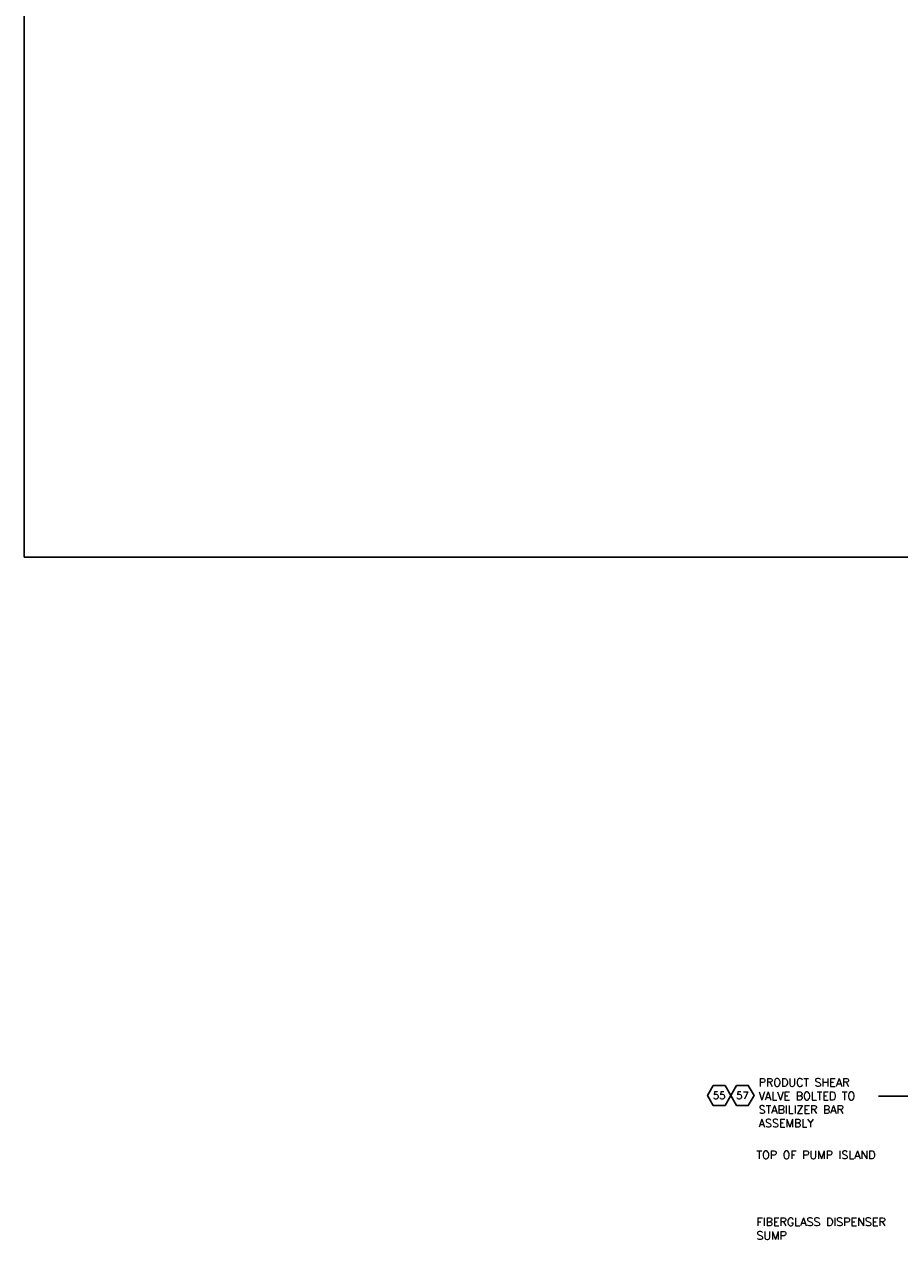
# Model space of a CAD drawing. Extents: x 1152 to 2559, y 156 to 782.
# Tile 3 of 111: x 1416 to 1496, y 298 to 409. Entities that reach past the tile are written whole.
import ezdxf
from ezdxf.enums import TextEntityAlignment as Align

# ---------------------------------------------------------------- set-up
doc = ezdxf.new("R2010")
doc.units = 0
doc.header["$MEASUREMENT"] = 0
doc.layers.get('0').update_dxf_attribs({"linetype": 'CONTINUOUS'})
doc.layers.add('FREEZE-OUTLINE-TITLES', color=60, linetype='CONTINUOUS')
doc.layers.add('TEXT', color=3, linetype='CONTINUOUS')
doc.styles.add('sim001', font='simplex.shx', dxfattribs={"height": 0.08})
doc.styles.add('SIMPLEX', font='simplex')
doc.dimstyles.new('DIM8', dxfattribs={"dimscale": 8, "dimtxt": 0.09375, "dimasz": 0.09375, "dimexe": 0.0625, "dimexo": 0.0625, "dimgap": 0.0625, "dimtad": 1, "dimdec": 4, "dimzin": 3, "dimdsep": 46, "dimlunit": 4, "dimtxsty": 'SIMPLEX', "dimcen": 0.0625, "dimclrd": 3, "dimclre": 3, "dimclrt": 3, "dimadec": 0, "dimazin": 0, "dimtfac": 1, "dimtdec": 4, "dimtofl": 0, "dimtmove": 0, "dimatfit": 3, "dimfxl": 1, "dimfrac": 2, "dimtolj": 1, "dimtzin": 3, "dimarcsym": 0})

# ---------------------------------------------------------------- blocks, each defined once
blk = doc.blocks.new('HEX')
at = {"color": 3}
blk.add_lwpolyline([(-0.058, 0.1), (-0.115, 0), (-0.058, -0.1), (0.058, -0.1), (0.115, 0), (0.058, 0.1)], close=True, dxfattribs=at)
at = {"color": 3, "style": 'SIMPLEX'}
blk.add_attdef('D#', text='', height=0.08, dxfattribs=at).set_placement((0, 0), align=Align.MIDDLE)

msp = doc.modelspace()

# ---------------------------------------------------------------- linework, layer by layer
at = {"layer": 'FREEZE-OUTLINE-TITLES', "color": 60, "linetype": 'Continuous'}
msp.add_lwpolyline([(1415.95238, 540.41567), (1655.95238, 540.41567), (1655.95238, 360.41567), (1415.95238, 360.41567)], close=True, dxfattribs=at)

# ---------------------------------------------------------------- block references
at = {"layer": 'TEXT'}
ref = msp.add_blockref('HEX', (1479.88526, 310.86079), dxfattribs=dict(at, xscale=9.281926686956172, yscale=9.281926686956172, zscale=9.281926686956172))
ref.add_attrib('D#', '55', dxfattribs={"layer": '0', "height": 0.675, "style": 'SIMPLEX'}).set_placement((1479.88526, 310.86079), align=Align.MIDDLE)
ref = msp.add_blockref('HEX', (1482.02883, 310.86079), dxfattribs=dict(at, xscale=9.281926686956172, yscale=9.281926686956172, zscale=9.281926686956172))
ref.add_attrib('D#', '57', dxfattribs={"layer": '0', "height": 0.675, "style": 'SIMPLEX'}).set_placement((1482.02883, 310.86079), align=Align.MIDDLE)

# ---------------------------------------------------------------- texts
at = {"layer": 'TEXT', "char_height": 0.75, "attachment_point": 1, "style": 'sim001'}
for s, insert, width in [('PRODUCT SHEAR VALVE BOLTED TO STABILIZER BAR ASSEMBLY ', (1483.52208, 312.43748), 11.9634232), ('TOP OF PUMP ISLAND', (1483.31723, 305.76561), 12.9804306), ('FIBERGLASS DISPENSER SUMP', (1483.3229, 299.6004), 14.3211227)]:
    msp.add_mtext(s, dxfattribs=dict(at, insert=insert, width=width))

# ---------------------------------------------------------------- leaders
at = {"layer": 'TEXT'}
msp.add_leader([(1523.90725, 304.29298), (1506.18427, 310.77258), (1494.55895, 310.80086)], dimstyle='DIM8', override={"dimtad": 0}, dxfattribs=at)

doc.saveas('drawing.dxf')
